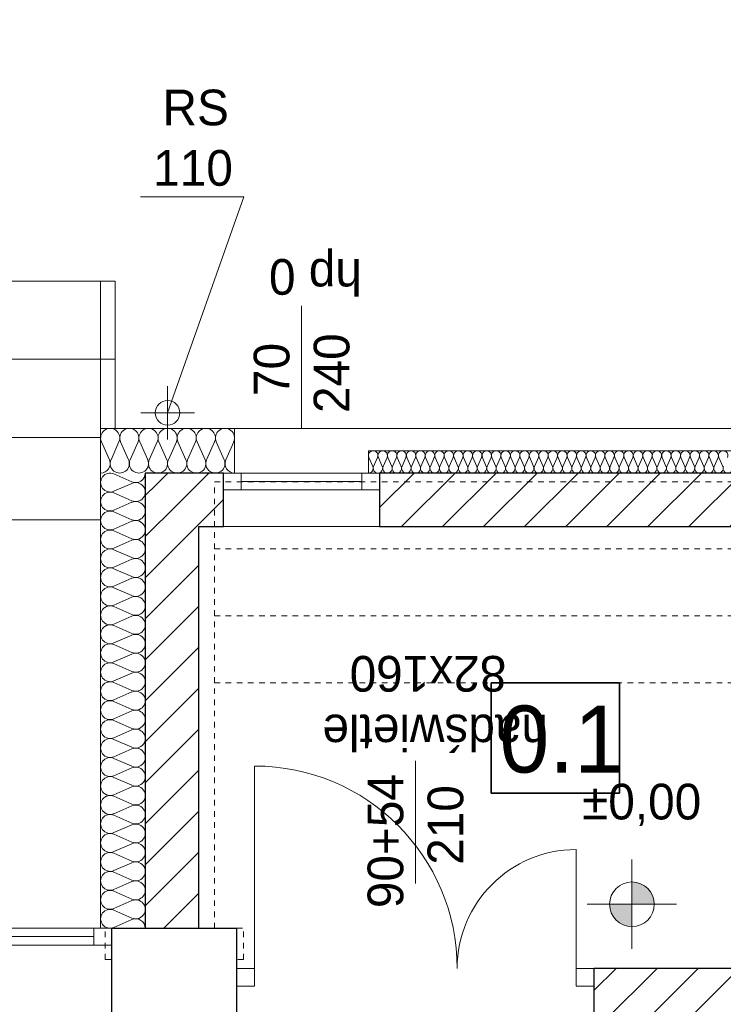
# Model space of a CAD drawing. Extents: x -220312 to -8310, y -91840 to 81907.
# Tile 45 of 128: x -179275 to -176123, y 2304 to 6717. Entities that reach past the tile are written whole.
import ezdxf

# ---------------------------------------------------------------- set-up
doc = ezdxf.new("R2010")
doc.units = 0
doc.header["$MEASUREMENT"] = 0
doc.set_wipeout_variables(frame=1)
doc.linetypes.add('Hidden Line', pattern=[50, 25, -25])
doc.layers.add('#kan_san-op', color=34, linetype='Continuous')
for name, color, linetype, lineweight in [('ARCH dach_Nr_Pióra__46', 5, 'Continuous', 13), ('Arch opisy_Nr_Pióra__21', 7, 'Continuous', 9), ('Arch rynny_Nr_Pióra__21', 7, 'Continuous', 9), ('Arch schody_Nr_Pióra__21', 7, 'Continuous', 9), ('Arch wyburzenia_Nr_Pióra__46', 5, 'Continuous', 13), ('Arch ściany nośne_Nr_Pióra__21', 7, 'Continuous', 9), ('Arch ściany nośne_Nr_Pióra__27', 7, 'Continuous', 30), ('INWENT RZĘDNE_Nr_Pióra__21', 7, 'Continuous', 9), ('INWENT.ŚCIANY_Nr_Pióra__1', 7, 'Continuous', 25), ('INWENT.ŚCIANY_Nr_Pióra__101', 8, 'Continuous', 13), ('PODKŁAD', 252, 'Continuous', 35)]:
    doc.layers.add(name, color=color, linetype=linetype, lineweight=lineweight)
for name, color, linetype, lineweight, true_color in [('Arch drzwi_Nr_Pióra__4', 7, 'Continuous', 9, 0x029e21), ('Arch ocieplenie_Nr_Pióra__22', 7, 'Continuous', 9, 0x7f7f7f), ('Arch okna_Nr_Pióra__4', 7, 'Continuous', 9, 0x029e21)]:
    doc.layers.add(name, color=color, linetype=linetype, lineweight=lineweight, true_color=true_color)
doc.styles.add('GENERATED_STYLE_2', font='txt')
doc.styles.add('GENERATED_STYLE_4', font='txt')
doc.styles.add('GENERATED_STYLE_6', font='txt')
pattern_1 = [(45, (0, 0), (-91.92388, 91.92388), [])]

# ---------------------------------------------------------------- blocks, each defined once
blk = doc.blocks.new('parter')
at = {"layer": 'Arch ściany nośne_Nr_Pióra__21', "linetype": 'Continuous'}
h = blk.add_hatch(dxfattribs=at)
h.set_pattern_fill('Common_Brick', color=252, style=0, pattern_type=2)
h.set_pattern_definition(pattern_1)
h.paths.add_polyline_path([(-178472.4, 2644.9), (-178472.4, 4444.9), (-178712.4, 4684.9), (-178712.4, 2644.9)], flags=0)
h = blk.add_hatch(dxfattribs=at)
h.set_pattern_fill('Common_Brick', color=252, style=0, pattern_type=2)
h.set_pattern_definition(pattern_1)
h.paths.add_polyline_path([(-178362.4, 4684.9), (-178712.4, 4684.9), (-178472.4, 4444.9), (-178362.4, 4444.9)], flags=0)
h = blk.add_hatch(dxfattribs=at)
h.set_pattern_fill('Common_Brick', color=252, style=0, pattern_type=2)
h.set_pattern_definition(pattern_1)
h.paths.add_polyline_path([(-175382.4, 4684.9), (-177662.4, 4684.9), (-177662.4, 4444.9), (-175382.4, 4444.9)], flags=0)
h = blk.add_hatch(dxfattribs=at)
h.set_pattern_fill('Common_Brick', color=252, style=0, pattern_type=2)
h.set_pattern_definition(pattern_1)
h.paths.add_polyline_path([(-175892.4, 2464.9), (-176702.4, 2464.9), (-176702.4, 2224.9), (-175892.4, 2224.9)], flags=0)
at = {"layer": 'INWENT RZĘDNE_Nr_Pióra__21', "linetype": 'Continuous'}
for points in [[(-176532.5, 2752.5), (-176432.5, 2752.5), (-176440.1, 2790.7), (-176461.8, 2823.2), (-176494.2, 2844.8), (-176532.5, 2852.5)], [(-176532.5, 2752.5), (-176632.5, 2752.5), (-176624.9, 2714.2), (-176603.2, 2681.8), (-176570.8, 2660.1), (-176532.5, 2652.5)]]:
    blk.add_hatch(color=252, dxfattribs=at).paths.add_polyline_path(points, flags=0)
at = {"color": 252}
for p, q in [((-177163.6, 3250.7), (-177163.6, 3744.9)), ((-177163.6, 3744.9), (-176587.6, 3744.9)), ((-176587.6, 3744.9), (-176587.6, 3250.7)), ((-176587.6, 3250.7), (-177163.6, 3250.7))]:
    blk.add_line(p, q, dxfattribs=at)
at = {"layer": 'ARCH dach_Nr_Pióra__46', "color": 252, "linetype": 'Hidden Line'}
blk.add_line((-178912.4, 4884.9), (-173282.4, 4884.9), dxfattribs=at)
at = {"layer": 'Arch drzwi_Nr_Pióra__4', "color": 252, "linetype": 'Continuous'}
for p, q in [((-178222.4, 2464.9), (-178222.4, 3372.1)), ((-176782.4, 2464.9), (-176782.4, 2997.7)), ((-178302.4, 2464.9), (-178302.4, 2384.9)), ((-178302.4, 2464.9), (-178222.4, 2464.9)), ((-178302.4, 2464.9), (-178302.4, 2384.9)), ((-178222.4, 2464.9), (-178222.4, 2384.9)), ((-176782.4, 2384.9), (-176782.4, 2464.9)), ((-176782.4, 2464.9), (-176702.4, 2464.9)), ((-176702.4, 2464.9), (-176702.4, 2384.9)), ((-176702.4, 2464.9), (-176702.4, 2384.9)), ((-178222.4, 2384.9), (-178302.4, 2384.9)), ((-176702.4, 2384.9), (-176782.4, 2384.9))]:
    blk.add_line(p, q, dxfattribs=at)
for centre, radius, start, end in [((-178222.4, 2464.9), 907.2, 0, 90), ((-176782.4, 2464.9), 532.8, 90, 180)]:
    blk.add_arc(centre, radius, start, end, dxfattribs=at)
at = {"layer": 'Arch ocieplenie_Nr_Pióra__22', "color": 252, "linetype": 'Continuous'}
for p, q in [((-178908.8, 4825.3), (-178873.1, 4744.4)), ((-178865.9, 4744.4), (-178830.3, 4825.3)), ((-178823.1, 4825.3), (-178787.4, 4744.4)), ((-178780.2, 4744.4), (-178744.6, 4825.3)), ((-178737.4, 4825.3), (-178701.7, 4744.4)), ((-178694.5, 4744.4), (-178658.8, 4825.3)), ((-178651.6, 4825.3), (-178616, 4744.4)), ((-178608.8, 4744.4), (-178573.1, 4825.3)), ((-178565.9, 4825.3), (-178530.3, 4744.4)), ((-178523.1, 4744.4), (-178487.4, 4825.3)), ((-178480.2, 4825.3), (-178444.6, 4744.4)), ((-178437.4, 4744.4), (-178401.7, 4825.3)), ((-178394.5, 4825.3), (-178358.8, 4744.4)), ((-178351.6, 4744.4), (-178316, 4825.3)), ((-177710.6, 4755.1), (-177693, 4714.6)), ((-177689.4, 4714.6), (-177671.8, 4755.1)), ((-177668.2, 4755.1), (-177650.6, 4714.6)), ((-177647.1, 4714.6), (-177629.4, 4755.1)), ((-177625.9, 4755.1), (-177608.3, 4714.6)), ((-177604.7, 4714.6), (-177587.1, 4755.1)), ((-177583.5, 4755.1), (-177565.9, 4714.6)), ((-177562.3, 4714.6), (-177544.7, 4755.1)), ((-177541.1, 4755.1), (-177523.5, 4714.6)), ((-177520, 4714.6), (-177502.3, 4755.1)), ((-177498.8, 4755.1), (-177481.2, 4714.6)), ((-177477.6, 4714.6), (-177460, 4755.1)), ((-177456.4, 4755.1), (-177438.8, 4714.6)), ((-177435.2, 4714.6), (-177417.6, 4755.1)), ((-177414.1, 4755.1), (-177396.4, 4714.6)), ((-177392.9, 4714.6), (-177375.3, 4755.1)), ((-177371.7, 4755.1), (-177354.1, 4714.6)), ((-177350.5, 4714.6), (-177332.9, 4755.1)), ((-177329.3, 4755.1), (-177311.7, 4714.6)), ((-177308.1, 4714.6), (-177290.5, 4755.1)), ((-177287, 4755.1), (-177269.3, 4714.6)), ((-177265.8, 4714.6), (-177248.2, 4755.1)), ((-177244.6, 4755.1), (-177227, 4714.6)), ((-177223.4, 4714.6), (-177205.8, 4755.1)), ((-177202.2, 4755.1), (-177184.6, 4714.6)), ((-177181.1, 4714.6), (-177163.4, 4755.1)), ((-177159.9, 4755.1), (-177142.3, 4714.6)), ((-177138.7, 4714.6), (-177121.1, 4755.1)), ((-177117.5, 4755.1), (-177099.9, 4714.6)), ((-177096.3, 4714.6), (-177078.7, 4755.1)), ((-177075.1, 4755.1), (-177057.5, 4714.6)), ((-177054, 4714.6), (-177036.3, 4755.1)), ((-177032.8, 4755.1), (-177015.2, 4714.6)), ((-177011.6, 4714.6), (-176994, 4755.1)), ((-176990.4, 4755.1), (-176972.8, 4714.6)), ((-176969.2, 4714.6), (-176951.6, 4755.1)), ((-176948.1, 4755.1), (-176930.4, 4714.6)), ((-176926.9, 4714.6), (-176909.3, 4755.1)), ((-176905.7, 4755.1), (-176888.1, 4714.6)), ((-176884.5, 4714.6), (-176866.9, 4755.1)), ((-176863.3, 4755.1), (-176845.7, 4714.6)), ((-176842.1, 4714.6), (-176824.5, 4755.1)), ((-176821, 4755.1), (-176803.3, 4714.6)), ((-176799.8, 4714.6), (-176782.2, 4755.1)), ((-176778.6, 4755.1), (-176761, 4714.6)), ((-176757.4, 4714.6), (-176739.8, 4755.1)), ((-176736.2, 4755.1), (-176718.6, 4714.6)), ((-176715.1, 4714.6), (-176697.4, 4755.1)), ((-176693.9, 4755.1), (-176676.3, 4714.6)), ((-176672.7, 4714.6), (-176655.1, 4755.1)), ((-176651.5, 4755.1), (-176633.9, 4714.6)), ((-176630.3, 4714.6), (-176612.7, 4755.1)), ((-176609.1, 4755.1), (-176591.5, 4714.6)), ((-176588, 4714.6), (-176570.3, 4755.1)), ((-176566.8, 4755.1), (-176549.2, 4714.6)), ((-176545.6, 4714.6), (-176528, 4755.1)), ((-176524.4, 4755.1), (-176506.8, 4714.6)), ((-176503.2, 4714.6), (-176485.6, 4755.1)), ((-176482.1, 4755.1), (-176464.4, 4714.6)), ((-176460.9, 4714.6), (-176443.3, 4755.1)), ((-176439.7, 4755.1), (-176422.1, 4714.6)), ((-176418.5, 4714.6), (-176400.9, 4755.1)), ((-176397.3, 4755.1), (-176379.7, 4714.6)), ((-176376.1, 4714.6), (-176358.5, 4755.1)), ((-176355, 4755.1), (-176337.3, 4714.6)), ((-176333.8, 4714.6), (-176316.2, 4755.1)), ((-176312.6, 4755.1), (-176295, 4714.6)), ((-176291.4, 4714.6), (-176273.8, 4755.1)), ((-176270.2, 4755.1), (-176252.6, 4714.6)), ((-176249.1, 4714.6), (-176231.4, 4755.1)), ((-176227.9, 4755.1), (-176210.3, 4714.6)), ((-176206.7, 4714.6), (-176189.1, 4755.1)), ((-176185.5, 4755.1), (-176167.9, 4714.6)), ((-176164.3, 4714.6), (-176146.7, 4755.1)), ((-176143.1, 4755.1), (-176125.5, 4714.6)), ((-178772, 4645.9), (-178852.8, 4681.3)), ((-178852.8, 4603.4), (-178772, 4638.8)), ((-178772, 4560.9), (-178852.8, 4596.3)), ((-178852.8, 4518.4), (-178772, 4553.8)), ((-178772, 4475.9), (-178852.8, 4511.3)), ((-178852.8, 4433.4), (-178772, 4468.8)), ((-178772, 4390.9), (-178852.8, 4426.3)), ((-178852.8, 4348.4), (-178772, 4383.8)), ((-178772, 4305.9), (-178852.8, 4341.3)), ((-178852.8, 4263.4), (-178772, 4298.8)), ((-178772, 4220.9), (-178852.8, 4256.3)), ((-178852.8, 4178.4), (-178772, 4213.8)), ((-178772, 4135.9), (-178852.8, 4171.3)), ((-178852.8, 4093.4), (-178772, 4128.8)), ((-178772, 4050.9), (-178852.8, 4086.3)), ((-178852.8, 4008.4), (-178772, 4043.8)), ((-178772, 3965.9), (-178852.8, 4001.3)), ((-178852.8, 3923.4), (-178772, 3958.8)), ((-178772, 3880.9), (-178852.8, 3916.3)), ((-178852.8, 3838.4), (-178772, 3873.8)), ((-178772, 3795.9), (-178852.8, 3831.3)), ((-178852.8, 3753.4), (-178772, 3788.8)), ((-178772, 3710.9), (-178852.8, 3746.3)), ((-178852.8, 3668.4), (-178772, 3703.8)), ((-178772, 3625.9), (-178852.8, 3661.3)), ((-178852.8, 3583.4), (-178772, 3618.8)), ((-178772, 3540.9), (-178852.8, 3576.3)), ((-178852.8, 3498.4), (-178772, 3533.8)), ((-178772, 3455.9), (-178852.8, 3491.3)), ((-178852.8, 3413.4), (-178772, 3448.8)), ((-178772, 3370.9), (-178852.8, 3406.3)), ((-178852.8, 3328.4), (-178772, 3363.8)), ((-178772, 3285.9), (-178852.8, 3321.3)), ((-178852.8, 3243.4), (-178772, 3278.8)), ((-178772, 3200.9), (-178852.8, 3236.3)), ((-178852.8, 3158.4), (-178772, 3193.8)), ((-178772, 3115.9), (-178852.8, 3151.3)), ((-178852.8, 3073.4), (-178772, 3108.8)), ((-178772, 3030.9), (-178852.8, 3066.3)), ((-178852.8, 2988.4), (-178772, 3023.8)), ((-178772, 2945.9), (-178852.8, 2981.3)), ((-178852.8, 2903.4), (-178772, 2938.8)), ((-178772, 2860.9), (-178852.8, 2896.3)), ((-178852.8, 2818.4), (-178772, 2853.8)), ((-178772, 2775.9), (-178852.8, 2811.3)), ((-178852.8, 2733.4), (-178772, 2768.8)), ((-178772, 2690.9), (-178852.8, 2726.3)), ((-178852.8, 2648.4), (-178772, 2683.8))]:
    blk.add_line(p, q, dxfattribs=at)
for centre, major_axis, ratio, start_param, end_param in [((-178869.5, 4842.3), (42.9, 0), 0.992495, 5.870392, 9.837571), ((-178783.8, 4842.3), (42.9, 0), 0.992495, 5.870392, 9.837571), ((-178698.1, 4842.3), (42.9, 0), 0.992495, 5.870392, 9.837571), ((-178612.4, 4842.3), (42.9, 0), 0.992495, 5.870392, 9.837571), ((-178526.7, 4842.3), (42.9, 0), 0.992495, 5.870392, 9.837571), ((-178441, 4842.3), (42.9, 0), 0.992495, 5.870392, 9.837571), ((-178355.2, 4842.3), (42.9, 0), 0.992495, 5.870392, 9.837571), ((-177691.2, 4763.6), (0, 21.3), 0.995957, 4.299595, 8.266775), ((-177648.8, 4763.6), (0, 21.3), 0.995957, 4.299595, 8.266775), ((-177606.5, 4763.6), (0, 21.3), 0.995957, 4.299595, 8.266775), ((-177564.1, 4763.6), (0, 21.3), 0.995957, 4.299595, 8.266775), ((-177521.7, 4763.6), (0, 21.3), 0.995957, 4.299595, 8.266775), ((-177479.4, 4763.6), (0, 21.3), 0.995957, 4.299595, 8.266775), ((-177437, 4763.6), (0, 21.3), 0.995957, 4.299595, 8.266775), ((-177394.7, 4763.6), (0, 21.3), 0.995957, 4.299595, 8.266775), ((-177352.3, 4763.6), (0, 21.3), 0.995957, 4.299595, 8.266775), ((-177309.9, 4763.6), (0, 21.3), 0.995957, 4.299595, 8.266775), ((-177267.6, 4763.6), (0, 21.3), 0.995957, 4.299595, 8.266775), ((-177225.2, 4763.6), (0, 21.3), 0.995957, 4.299595, 8.266775), ((-177182.8, 4763.6), (0, 21.3), 0.995957, 4.299595, 8.266775), ((-177140.5, 4763.6), (0, 21.3), 0.995957, 4.299595, 8.266775), ((-177098.1, 4763.6), (0, 21.3), 0.995957, 4.299595, 8.266775), ((-177055.7, 4763.6), (0, 21.3), 0.995957, 4.299595, 8.266775), ((-177013.4, 4763.6), (0, 21.3), 0.995957, 4.299595, 8.266775), ((-176971, 4763.6), (0, 21.3), 0.995957, 4.299595, 8.266775), ((-176928.7, 4763.6), (0, 21.3), 0.995957, 4.299595, 8.266775), ((-176886.3, 4763.6), (0, 21.3), 0.995957, 4.299595, 8.266775), ((-176843.9, 4763.6), (0, 21.3), 0.995957, 4.299595, 8.266775), ((-176801.6, 4763.6), (0, 21.3), 0.995957, 4.299595, 8.266775), ((-176759.2, 4763.6), (0, 21.3), 0.995957, 4.299595, 8.266775), ((-176716.8, 4763.6), (0, 21.3), 0.995957, 4.299595, 8.266775), ((-176674.5, 4763.6), (0, 21.3), 0.995957, 4.299595, 8.266775), ((-176632.1, 4763.6), (0, 21.3), 0.995957, 4.299595, 8.266775), ((-176589.7, 4763.6), (0, 21.3), 0.995957, 4.299595, 8.266775), ((-176547.4, 4763.6), (0, 21.3), 0.995957, 4.299595, 8.266775), ((-176505, 4763.6), (0, 21.3), 0.995957, 4.299595, 8.266775), ((-176462.7, 4763.6), (0, 21.3), 0.995957, 4.299595, 8.266775), ((-176420.3, 4763.6), (0, 21.3), 0.995957, 4.299595, 8.266775), ((-176377.9, 4763.6), (0, 21.3), 0.995957, 4.299595, 8.266775), ((-176335.6, 4763.6), (0, 21.3), 0.995957, 4.299595, 8.266775), ((-176293.2, 4763.6), (0, 21.3), 0.995957, 4.299595, 8.266775), ((-176250.8, 4763.6), (0, 21.3), 0.995957, 4.299595, 8.266775), ((-176208.5, 4763.6), (0, 21.3), 0.995957, 4.299595, 8.266775), ((-176166.1, 4763.6), (0, 21.3), 0.995957, 4.299595, 8.266775), ((-176123.7, 4763.6), (0, 21.3), 0.995957, 4.299595, 8.266775), ((-178912.4, 4727.4), (42.9, 0), 0.992495, 4.712389, 6.695979), ((-178826.7, 4727.4), (42.9, 0), 0.992495, 2.7288, 6.695979), ((-178741, 4727.4), (42.9, 0), 0.992495, 2.7288, 6.695979), ((-178655.2, 4727.4), (42.9, 0), 0.992495, 2.7288, 6.695979), ((-178569.5, 4727.4), (42.9, 0), 0.992495, 2.7288, 6.695979), ((-178483.8, 4727.4), (42.9, 0), 0.992495, 2.7288, 6.695979), ((-178398.1, 4727.4), (42.9, 0), 0.992495, 2.7288, 6.695979), ((-178312.4, 4727.4), (42.9, 0), 0.992495, 2.7288, 4.712389), ((-178869.8, 4642.4), (-42.5, 0), 0.999163, 4.299595, 8.266775), ((-178754.9, 4684.8), (-42.5, 0), 0.999163, 1.158004, 3.141593), ((-177712.4, 4706.1), (0, 21.3), 0.995957, 3.141593, 5.125182), ((-177670, 4706.1), (0, 21.3), 0.995957, 1.158004, 5.125183), ((-177627.7, 4706.1), (0, 21.3), 0.995957, 1.158004, 5.125183), ((-177585.3, 4706.1), (0, 21.3), 0.995957, 1.158004, 5.125183), ((-177542.9, 4706.1), (0, 21.3), 0.995957, 1.158004, 5.125183), ((-177500.6, 4706.1), (0, 21.3), 0.995957, 1.158004, 5.125183), ((-177458.2, 4706.1), (0, 21.3), 0.995957, 1.158004, 5.125183), ((-177415.8, 4706.1), (0, 21.3), 0.995957, 1.158004, 5.125183), ((-177373.5, 4706.1), (0, 21.3), 0.995957, 1.158004, 5.125183), ((-177331.1, 4706.1), (0, 21.3), 0.995957, 1.158004, 5.125183), ((-177288.7, 4706.1), (0, 21.3), 0.995957, 1.158004, 5.125183), ((-177246.4, 4706.1), (0, 21.3), 0.995957, 1.158004, 5.125183), ((-177204, 4706.1), (0, 21.3), 0.995957, 1.158004, 5.125183), ((-177161.7, 4706.1), (0, 21.3), 0.995957, 1.158004, 5.125183), ((-177119.3, 4706.1), (0, 21.3), 0.995957, 1.158004, 5.125183), ((-177076.9, 4706.1), (0, 21.3), 0.995957, 1.158004, 5.125183), ((-177034.6, 4706.1), (0, 21.3), 0.995957, 1.158004, 5.125183), ((-176992.2, 4706.1), (0, 21.3), 0.995957, 1.158004, 5.125183), ((-176949.8, 4706.1), (0, 21.3), 0.995957, 1.158004, 5.125183), ((-176907.5, 4706.1), (0, 21.3), 0.995957, 1.158004, 5.125183), ((-176865.1, 4706.1), (0, 21.3), 0.995957, 1.158004, 5.125183), ((-176822.7, 4706.1), (0, 21.3), 0.995957, 1.158004, 5.125183), ((-176780.4, 4706.1), (0, 21.3), 0.995957, 1.158004, 5.125183), ((-176738, 4706.1), (0, 21.3), 0.995957, 1.158004, 5.125183), ((-176695.7, 4706.1), (0, 21.3), 0.995957, 1.158004, 5.125183), ((-176653.3, 4706.1), (0, 21.3), 0.995957, 1.158004, 5.125183), ((-176610.9, 4706.1), (0, 21.3), 0.995957, 1.158004, 5.125183), ((-176568.6, 4706.1), (0, 21.3), 0.995957, 1.158004, 5.125183), ((-176526.2, 4706.1), (0, 21.3), 0.995957, 1.158004, 5.125183), ((-176483.8, 4706.1), (0, 21.3), 0.995957, 1.158004, 5.125183), ((-176441.5, 4706.1), (0, 21.3), 0.995957, 1.158004, 5.125183), ((-176399.1, 4706.1), (0, 21.3), 0.995957, 1.158004, 5.125183), ((-176356.7, 4706.1), (0, 21.3), 0.995957, 1.158004, 5.125183), ((-176314.4, 4706.1), (0, 21.3), 0.995957, 1.158004, 5.125183), ((-176272, 4706.1), (0, 21.3), 0.995957, 1.158004, 5.125183), ((-176229.7, 4706.1), (0, 21.3), 0.995957, 1.158004, 5.125183), ((-176187.3, 4706.1), (0, 21.3), 0.995957, 1.158004, 5.125183), ((-176144.9, 4706.1), (0, 21.3), 0.995957, 1.158004, 5.125183), ((-176102.6, 4706.1), (0, 21.3), 0.995957, 1.158004, 5.125183), ((-178754.9, 4599.8), (-42.5, 0), 0.999163, 1.158004, 5.125183), ((-178869.8, 4557.4), (-42.5, 0), 0.999163, 4.299595, 8.266775), ((-178754.9, 4514.8), (-42.5, 0), 0.999163, 1.158004, 5.125183), ((-178869.8, 4472.4), (-42.5, 0), 0.999163, 4.299595, 8.266775), ((-178754.9, 4429.8), (-42.5, 0), 0.999163, 1.158004, 5.125183), ((-178869.8, 4387.4), (-42.5, 0), 0.999163, 4.299595, 8.266775), ((-178754.9, 4344.8), (-42.5, 0), 0.999163, 1.158004, 5.125183), ((-178869.8, 4302.4), (-42.5, 0), 0.999163, 4.299595, 8.266775), ((-178754.9, 4259.8), (-42.5, 0), 0.999163, 1.158004, 5.125183), ((-178869.8, 4217.4), (-42.5, 0), 0.999163, 4.299595, 8.266775), ((-178754.9, 4174.8), (-42.5, 0), 0.999163, 1.158004, 5.125183), ((-178869.8, 4132.4), (-42.5, 0), 0.999163, 4.299595, 8.266775), ((-178754.9, 4089.8), (-42.5, 0), 0.999163, 1.158004, 5.125183), ((-178869.8, 4047.4), (-42.5, 0), 0.999163, 4.299595, 8.266775), ((-178754.9, 4004.8), (-42.5, 0), 0.999163, 1.158004, 5.125183), ((-178869.8, 3962.4), (-42.5, 0), 0.999163, 4.299595, 8.266775), ((-178754.9, 3919.8), (-42.5, 0), 0.999163, 1.158004, 5.125183), ((-178869.8, 3877.4), (-42.5, 0), 0.999163, 4.299595, 8.266775), ((-178869.8, 3792.4), (-42.5, 0), 0.999163, 4.299595, 8.266775), ((-178754.9, 3834.8), (-42.5, 0), 0.999163, 1.158004, 5.125183), ((-178754.9, 3749.8), (-42.5, 0), 0.999163, 1.158004, 5.125183), ((-178869.8, 3707.4), (-42.5, 0), 0.999163, 4.299595, 8.266775), ((-178754.9, 3664.8), (-42.5, 0), 0.999163, 1.158004, 5.125183), ((-178869.8, 3622.4), (-42.5, 0), 0.999163, 4.299595, 8.266775), ((-178754.9, 3579.8), (-42.5, 0), 0.999163, 1.158004, 5.125183), ((-178869.8, 3537.4), (-42.5, 0), 0.999163, 4.299595, 8.266775), ((-178754.9, 3494.8), (-42.5, 0), 0.999163, 1.158004, 5.125183), ((-178869.8, 3452.4), (-42.5, 0), 0.999163, 4.299595, 8.266775), ((-178754.9, 3409.8), (-42.5, 0), 0.999163, 1.158004, 5.125183), ((-178869.8, 3367.4), (-42.5, 0), 0.999163, 4.299595, 8.266775), ((-178754.9, 3324.8), (-42.5, 0), 0.999163, 1.158004, 5.125183), ((-178869.8, 3282.4), (-42.5, 0), 0.999163, 4.299595, 8.266775), ((-178754.9, 3239.8), (-42.5, 0), 0.999163, 1.158004, 5.125183), ((-178869.8, 3197.4), (-42.5, 0), 0.999163, 4.299595, 8.266775), ((-178754.9, 3154.8), (-42.5, 0), 0.999163, 1.158004, 5.125183), ((-178869.8, 3112.4), (-42.5, 0), 0.999163, 4.299595, 8.266775), ((-178754.9, 3069.8), (-42.5, 0), 0.999163, 1.158004, 5.125183), ((-178869.8, 3027.4), (-42.5, 0), 0.999163, 4.299595, 8.266775), ((-178754.9, 2984.8), (-42.5, 0), 0.999163, 1.158004, 5.125183), ((-178869.8, 2942.4), (-42.5, 0), 0.999163, 4.299595, 8.266775), ((-178754.9, 2899.8), (-42.5, 0), 0.999163, 1.158004, 5.125183), ((-178869.8, 2857.4), (-42.5, 0), 0.999163, 4.299595, 8.266775), ((-178754.9, 2814.8), (-42.5, 0), 0.999163, 1.158004, 5.125183), ((-178869.8, 2772.4), (-42.5, 0), 0.999163, 4.299595, 8.266775), ((-178754.9, 2729.8), (-42.5, 0), 0.999163, 1.158004, 5.125183), ((-178869.8, 2687.4), (-42.5, 0), 0.999163, 4.299595, 8.266775), ((-178754.9, 2644.9), (-42.5, 0), 0.999163, 3.141593, 5.125182)]:
    blk.add_ellipse(centre, major_axis=major_axis, ratio=ratio, start_param=start_param, end_param=end_param, dxfattribs=at)
at = {"layer": 'Arch okna_Nr_Pióra__4', "color": 252, "linetype": 'Continuous'}
for p, q in [((-178012.4, 4884.9), (-178012.4, 5434.9)), ((-178362.4, 4684.9), (-177662.4, 4684.9)), ((-178282.4, 4609.9), (-178282.4, 4684.9)), ((-177742.4, 4609.9), (-177742.4, 4684.9)), ((-178282.4, 4647.4), (-177742.4, 4647.4)), ((-178362.4, 4609.9), (-177662.4, 4609.9)), ((-178362.4, 4444.9), (-177662.4, 4444.9)), ((-177502.4, 2844.9), (-177502.4, 3394.9)), ((-181282.4, 2644.9), (-178862.4, 2644.9)), ((-181202.4, 2607.4), (-178942.4, 2607.4)), ((-178942.4, 2569.9), (-178942.4, 2644.9)), ((-181282.4, 2569.9), (-178862.4, 2569.9))]:
    blk.add_line(p, q, dxfattribs=at)
at = {"layer": 'Arch opisy_Nr_Pióra__21', "color": 252, "linetype": 'Continuous'}
for p, q in [((-177163.6, 3250.7), (-177163.6, 3744.9)), ((-177163.6, 3744.9), (-176587.6, 3744.9)), ((-176587.6, 3744.9), (-176587.6, 3250.7)), ((-176587.6, 3250.7), (-177163.6, 3250.7))]:
    blk.add_line(p, q, dxfattribs=at)
at = {"layer": 'Arch rynny_Nr_Pióra__21', "color": 252, "linetype": 'Continuous'}
for p, q in [((-178733.1, 5923.5), (-178270.4, 5923.5)), ((-178270.4, 5923.5), (-178612.4, 4954.9)), ((-178612.4, 4834.9), (-178612.4, 5074.9)), ((-178492.4, 4954.9), (-178732.4, 4954.9))]:
    blk.add_line(p, q, dxfattribs=at)
blk.add_circle((-178612.4, 4954.9), 55, dxfattribs=at)
at = {"layer": 'Arch schody_Nr_Pióra__21', "color": 252, "linetype": 'Continuous'}
for p, q in [((-180912.4, 5544.9), (-178847.4, 5544.9)), ((-178912.4, 4884.9), (-178912.4, 5544.9)), ((-178847.4, 4884.9), (-178847.4, 5544.9)), ((-180912.4, 5194.9), (-178847.4, 5194.9)), ((-180912.4, 4844.9), (-178912.4, 4844.9)), ((-180912.4, 4474.9), (-178912.4, 4474.9))]:
    blk.add_line(p, q, dxfattribs=at)
at = {"layer": 'Arch wyburzenia_Nr_Pióra__46', "color": 252, "linetype": 'Continuous'}
for p, q in [((-178912.4, 4884.9), (-175282.4, 4884.9)), ((-178912.4, 2644.9), (-178912.4, 4884.9)), ((-178312.4, 4684.9), (-178312.4, 4884.9)), ((-177712.4, 4784.9), (-175282.4, 4784.9)), ((-177712.4, 4684.9), (-177712.4, 4784.9))]:
    blk.add_line(p, q, dxfattribs=at)
at = {"layer": 'Arch ściany nośne_Nr_Pióra__27', "color": 252, "linetype": 'Continuous'}
for p, q in [((-178712.4, 4684.9), (-178712.4, 2644.9)), ((-178362.4, 4684.9), (-178712.4, 4684.9)), ((-178362.4, 4444.9), (-178362.4, 4684.9)), ((-177662.4, 4684.9), (-177662.4, 4444.9)), ((-175382.4, 4684.9), (-177662.4, 4684.9)), ((-178472.4, 2644.9), (-178472.4, 4444.9)), ((-178472.4, 4444.9), (-178362.4, 4444.9)), ((-177662.4, 4444.9), (-175892.4, 4444.9)), ((-178712.4, 2644.9), (-178472.4, 2644.9)), ((-176702.4, 2464.9), (-176702.4, 2224.9)), ((-175892.4, 2464.9), (-176702.4, 2464.9))]:
    blk.add_line(p, q, dxfattribs=at)
at = {"layer": 'INWENT RZĘDNE_Nr_Pióra__21', "color": 252, "linetype": 'Continuous'}
for p, q in [((-176532.5, 2552.5), (-176532.5, 2952.5)), ((-176732.5, 2752.5), (-176332.5, 2752.5))]:
    blk.add_line(p, q, dxfattribs=at)
blk.add_circle((-176532.5, 2752.5), 100, dxfattribs=at)
at = {"layer": 'INWENT.ŚCIANY_Nr_Pióra__1', "color": 252, "linetype": 'Continuous'}
for p, q in [((-178862.4, 2644.9), (-178302.4, 2644.9)), ((-178862.4, 2224.9), (-178862.4, 2644.9)), ((-178302.4, 2224.9), (-178302.4, 2644.9))]:
    blk.add_line(p, q, dxfattribs=at)
at = {"layer": 'INWENT.ŚCIANY_Nr_Pióra__101', "color": 252, "linetype": 'Hidden Line'}
for p, q in [((-178402.4, 2644.9), (-178402.4, 4644.9)), ((-178402.4, 4644.9), (-175682.4, 4644.9)), ((-178402.4, 4344.9), (-175682.4, 4344.9)), ((-178402.4, 4044.9), (-175682.4, 4044.9)), ((-178402.4, 3744.9), (-175682.4, 3744.9)), ((-178892.4, 2504.9), (-178892.4, 2644.9)), ((-178892.4, 2644.9), (-178862.4, 2644.9)), ((-178302.4, 2644.9), (-178272.4, 2644.9)), ((-178272.4, 2504.9), (-178272.4, 2644.9)), ((-178892.4, 2504.9), (-178862.4, 2504.9)), ((-178272.4, 2504.9), (-178302.4, 2504.9))]:
    blk.add_line(p, q, dxfattribs=at)
at = {"layer": 'Arch drzwi_Nr_Pióra__4', "color": 252, "linetype": 'Continuous', "style": 'GENERATED_STYLE_6'}
for s, rotation, p in [('82x160', 180, (-177094.8, 3865.4)), ('nadświetle', 180, (-176908.1, 3602.2)), ('90+54', 90, (-177556.6, 2735.1)), ('210', 90, (-177287.9, 2929.4))]:
    blk.add_text(s, height=160, rotation=rotation, dxfattribs=at).set_placement(p)
at = {"layer": 'Arch okna_Nr_Pióra__4', "color": 252, "linetype": 'Continuous', "style": 'GENERATED_STYLE_6'}
for s, rotation, p in [('hp 0', 180, (-177741.9, 5644.2)), ('240', 90, (-177797.9, 4954.1)), ('70', 90, (-178066.6, 5030.3))]:
    blk.add_text(s, height=160, rotation=rotation, dxfattribs=at).set_placement(p)
at = {"layer": 'Arch opisy_Nr_Pióra__21', "color": 252, "linetype": 'Continuous', "style": 'GENERATED_STYLE_4'}
blk.add_text('0.1', height=300, dxfattribs=at).set_placement((-177125.6, 3342.7))
at = {"layer": 'Arch rynny_Nr_Pióra__21', "color": 252, "linetype": 'Continuous', "style": 'GENERATED_STYLE_6'}
for s, p in [('RS', (-178635.1, 6243.3)), ('110', (-178677, 5972.5))]:
    blk.add_text(s, height=160, dxfattribs=at).set_placement(p)
at = {"layer": 'INWENT RZĘDNE_Nr_Pióra__21', "color": 252, "insert": (-176755.7, 3102.8), "char_height": 160, "attachment_point": 7, "style": 'GENERATED_STYLE_2'}
blk.add_mtext('{±0,00}', dxfattribs=at)

msp = doc.modelspace()

# ---------------------------------------------------------------- block references
at = {"layer": 'PODKŁAD'}
msp.add_blockref('parter', (0, 0), dxfattribs=at)

# ---------------------------------------------------------------- next in the draw order: wipeouts: each hides what was drawn before it
at = {"ltscale": 10}
msp.add_wipeout([(-200770.3, 11108.9), (-198285.2, 10498.9), (-198285.2, -17981.1), (-159380.3, -17981.1), (-158770.3, -18591.1), (-200770.3, -18591.1)], dxfattribs=at).dxf.layer = '#kan_san-op'

doc.saveas('drawing.dxf')
